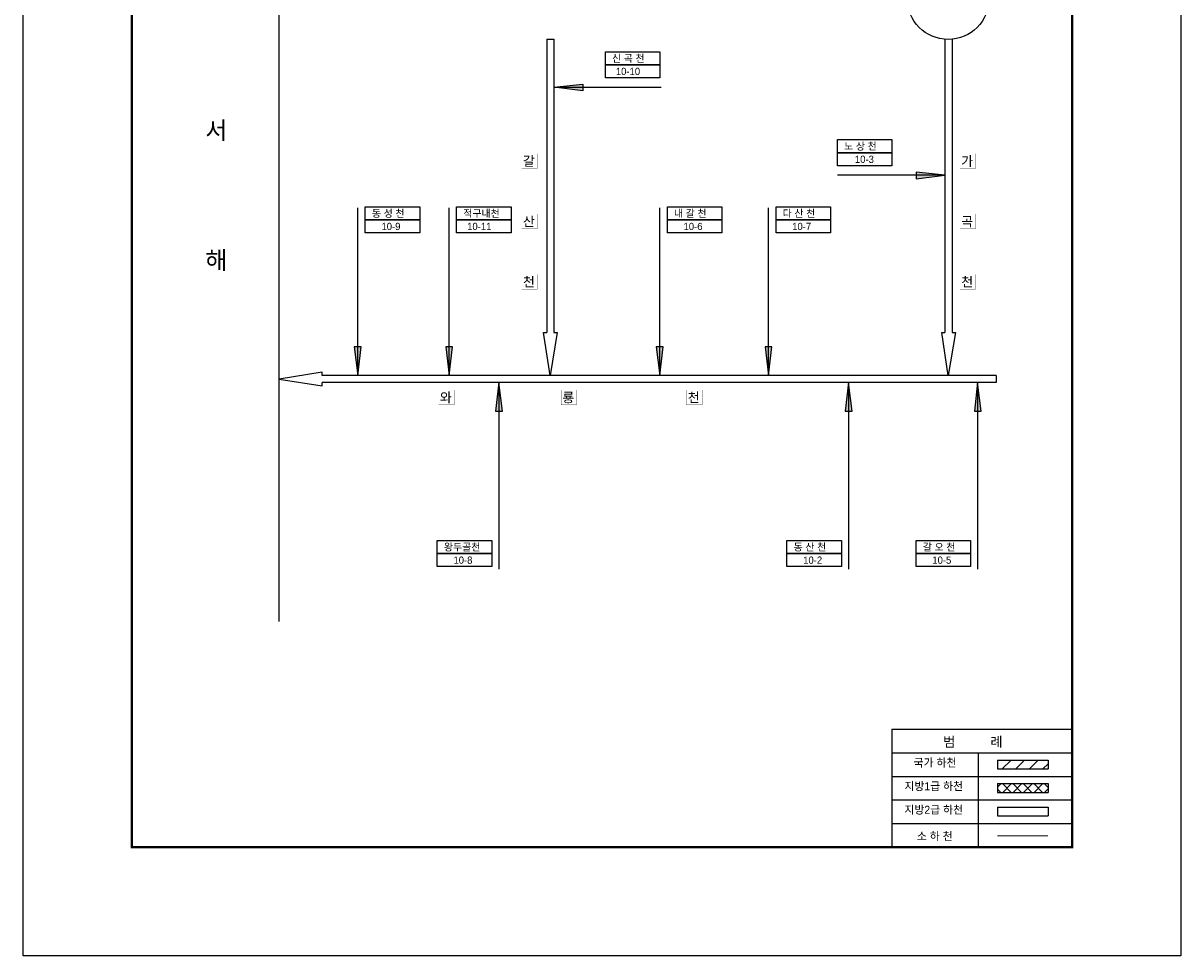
# Model space of a CAD drawing. Header units: millimetres. Extents: x 86260 to 374702, y -67927 to -24417.
# Tile 16 of 19: x 323484 to 348392, y -62317 to -42240. Entities that reach past the tile are written whole.
import ezdxf

# ---------------------------------------------------------------- set-up
doc = ezdxf.new("R2010")
doc.units = ezdxf.units.MM
doc.layers.get('DEFPOINTS').update_dxf_attribs({"color": 60})
for name, color, linetype in [('국가하천', 5, 'Continuous'), ('금회하천', 20, 'Continuous'), ('범례박스', 7, 'Continuous'), ('지방1급하천', 221, 'Continuous'), ('지방2급하천', 4, 'Continuous'), ('하천명', 7, 'Continuous'), ('행정구역명', 80, 'Continuous')]:
    doc.layers.add(name, color=color, linetype=linetype)
doc.styles.add('한글', font='Dotum.ttf')

msp = doc.modelspace()

# ---------------------------------------------------------------- hatches: boundary and pattern name
at = {"layer": '국가하천'}
h = msp.add_hatch(dxfattribs=at)
h.set_pattern_fill('ANSI31', color=256, scale=65, style=0)
h.set_pattern_definition([(45, (204576.05, -77435.22), (-145.92916, 145.92916), [])])
h.paths.add_polyline_path([(344445, -58102), (344445, -58291), (345535, -58291), (345535, -58102)])
at = {"layer": '금회하천'}
h = msp.add_hatch(color=256, dxfattribs=at)
h.paths.add_polyline_path([(335523, -43553), (335523, -43621), (334904, -43621)])
h.paths.add_polyline_path([(334904, -43621), (335523, -43621), (335523, -43697)])
h = msp.add_hatch(color=256, dxfattribs=at)
h.paths.add_polyline_path([(342696, -45445), (342696, -45513), (343314, -45513)])
h.paths.add_polyline_path([(343314, -45513), (342696, -45513), (342696, -45589)])
h = msp.add_hatch(color=256, dxfattribs=at)
h.paths.add_polyline_path([(330754, -49205), (330686, -49205), (330686, -49823)])
h.paths.add_polyline_path([(330686, -49823), (330686, -49205), (330609, -49205)])
h = msp.add_hatch(color=256, dxfattribs=at)
h.paths.add_polyline_path([(332719, -49205), (332651, -49205), (332651, -49823)])
h.paths.add_polyline_path([(332651, -49823), (332651, -49205), (332575, -49205)])
h = msp.add_hatch(color=256, dxfattribs=at)
h.paths.add_polyline_path([(337252, -49205), (337184, -49205), (337184, -49823)])
h.paths.add_polyline_path([(337184, -49823), (337184, -49205), (337107, -49205)])
h = msp.add_hatch(color=256, dxfattribs=at)
h.paths.add_polyline_path([(339591, -49205), (339523, -49205), (339523, -49823)])
h.paths.add_polyline_path([(339523, -49823), (339523, -49205), (339446, -49205)])
h = msp.add_hatch(color=256, dxfattribs=at)
h.paths.add_polyline_path([(333649, -50596), (333717, -50596), (333717, -49978)])
h.paths.add_polyline_path([(333717, -49978), (333717, -50596), (333794, -50596)])
h = msp.add_hatch(color=256, dxfattribs=at)
h.paths.add_polyline_path([(341173, -50596), (341241, -50596), (341241, -49978)])
h.paths.add_polyline_path([(341241, -49978), (341241, -50596), (341318, -50596)])
h = msp.add_hatch(color=256, dxfattribs=at)
h.paths.add_polyline_path([(343952, -50596), (344020, -50596), (344020, -49978)])
h.paths.add_polyline_path([(344020, -49978), (344020, -50596), (344096, -50596)])
at = {"layer": '지방1급하천'}
h = msp.add_hatch(dxfattribs=at)
h.set_pattern_fill('ANSI37', color=256, scale=50, style=0)
h.set_pattern_definition([(45, (237224.14, 0), (-112.2532, 112.2532), []), (135, (237224.14, 0), (-112.2532, -112.2532), [])])
h.paths.add_polyline_path([(344445, -58610), (344445, -58798), (345535, -58798), (345535, -58610)])

# ---------------------------------------------------------------- linework, layer by layer
for const_width in [50, 30]:
    msp.add_lwpolyline([(325825, -31333), (346051, -31333), (346051, -59976), (325825, -59976)], close=True, dxfattribs=dict(const_width=const_width))
for points in [[(336010, -42856), (337181, -42856), (337181, -43137), (336010, -43137)], [(336010, -43137), (337181, -43137), (337181, -43418), (336010, -43418)], [(341005, -44748), (342176, -44748), (342176, -45029), (341005, -45029)], [(341005, -45029), (342176, -45029), (342176, -45309), (341005, -45309)], [(330845, -46193), (332016, -46193), (332016, -46473), (330845, -46473)], [(332811, -46193), (333982, -46193), (333982, -46473), (332811, -46473)], [(337344, -46193), (338515, -46193), (338515, -46473), (337344, -46473)], [(339683, -46193), (340854, -46193), (340854, -46473), (339683, -46473)], [(330845, -46473), (332016, -46473), (332016, -46754), (330845, -46754)], [(332811, -46473), (333982, -46473), (333982, -46754), (332811, -46754)], [(337344, -46473), (338515, -46473), (338515, -46754), (337344, -46754)], [(339683, -46473), (340854, -46473), (340854, -46754), (339683, -46754)], [(332395, -53375), (333566, -53375), (333566, -53656), (332395, -53656)], [(339918, -53375), (341089, -53375), (341089, -53656), (339918, -53656)], [(342697, -53375), (343868, -53375), (343868, -53656), (342697, -53656)], [(332395, -53656), (333566, -53656), (333566, -53937), (332395, -53937)], [(339918, -53656), (341089, -53656), (341089, -53937), (339918, -53937)], [(342697, -53656), (343868, -53656), (343868, -53937), (342697, -53937)]]:
    msp.add_lwpolyline(points, close=True)
at = {"layer": 'DEFPOINTS', "color": 62}
msp.add_lwpolyline([(323484, -27781), (348392, -27781), (348392, -62317), (323484, -62317)], close=True, dxfattribs=at)
at = {"layer": '국가하천'}
msp.add_line((328992, -55123), (328992, -34517), dxfattribs=at)
for points in [[(344445, -58102), (345535, -58102)], [(344445, -58102), (344445, -58291)], [(345535, -58102), (345535, -58291)], [(344445, -58291), (345535, -58291)]]:
    msp.add_lwpolyline(points, dxfattribs=at)
msp.add_circle((343387, -41709), 881, dxfattribs=at)
at = {"layer": '금회하천'}
for points in [[(334904, -43621), (335523, -43553), (335523, -43697), (334904, -43621)], [(334904, -43621), (337213, -43621)], [(343314, -45513), (341005, -45513)], [(343314, -45513), (342696, -45445), (342696, -45589), (343314, -45513)], [(330686, -49823), (330686, -46213)], [(332651, -49823), (332651, -46213)], [(337184, -49823), (337184, -46213)], [(339523, -49823), (339523, -46213)], [(330686, -49823), (330754, -49205), (330609, -49205), (330686, -49823)], [(332651, -49823), (332719, -49205), (332575, -49205), (332651, -49823)], [(337184, -49823), (337252, -49205), (337107, -49205), (337184, -49823)], [(339523, -49823), (339591, -49205), (339446, -49205), (339523, -49823)], [(333717, -49978), (333649, -50596), (333794, -50596), (333717, -49978)], [(333717, -49978), (333717, -53990)], [(341241, -49978), (341173, -50596), (341318, -50596), (341241, -49978)], [(341241, -49978), (341241, -53990)], [(344020, -49978), (343952, -50596), (344096, -50596), (344020, -49978)], [(344020, -49978), (344020, -53990)]]:
    msp.add_lwpolyline(points, dxfattribs=at)
at = {"layer": '금회하천', "linetype": 'Continuous', "const_width": 20.8, "flags": 128}
msp.add_lwpolyline([(344447, -59736), (345532, -59736)], dxfattribs=at)
at = {"layer": '범례박스'}
for p, q in [((342177, -57439), (346051, -57439)), ((342177, -57439), (342177, -59976)), ((342177, -57947), (346051, -57947)), ((344034, -57947), (344034, -59976)), ((342177, -58454), (346051, -58454)), ((342177, -58961), (346051, -58961)), ((342177, -59469), (346051, -59469)), ((342177, -59976), (346051, -59976)), ((342177, -59976), (346051, -59976)), ((342177, -59976), (346051, -59976)), ((342177, -59976), (346051, -59976)), ((342177, -59976), (346051, -59976)), ((342177, -59976), (346051, -59976)), ((342177, -59976), (346051, -59976)), ((342177, -59976), (346051, -59976))]:
    msp.add_line(p, q, dxfattribs=at)
for points, const_width in [([(346051, -57244), (346051, -59976)], 16), ([(342177, -57439), (346051, -57439)], 20.8), ([(342177, -57439), (342177, -59976)], 20.8), ([(342177, -59976), (346051, -59976)], 20.8)]:
    msp.add_lwpolyline(points, dxfattribs=dict(at, const_width=const_width))
at = {"layer": '지방1급하천'}
for points in [[(344445, -58610), (345535, -58610)], [(344445, -58610), (344445, -58798)], [(345535, -58610), (345535, -58798)], [(344445, -58798), (345535, -58798)]]:
    msp.add_lwpolyline(points, dxfattribs=at)
at = {"layer": '지방2급하천'}
for p, q in [((334749, -42586), (334904, -42586)), ((344418, -49823), (344418, -49978))]:
    msp.add_line(p, q, dxfattribs=at)
for points in [[(334749, -42586), (334749, -48900)], [(334904, -42586), (334904, -48900)], [(343314, -42586), (343314, -48900)], [(343469, -42586), (343469, -48900)], [(334823, -49823), (334683, -48900), (334749, -48900)], [(334904, -48900), (334976, -48900), (334823, -49823)], [(343387, -49823), (343247, -48900), (343314, -48900)], [(343469, -48900), (343541, -48900), (343387, -49823)], [(329915, -49823), (329915, -49751), (328992, -49904)], [(328992, -49904), (329915, -50044), (329915, -49978)], [(344418, -49823), (329915, -49823)], [(344418, -49978), (329915, -49978)], [(344445, -59117), (345535, -59117)], [(344445, -59117), (344445, -59306)], [(345535, -59117), (345535, -59306)], [(344445, -59306), (345535, -59306)]]:
    msp.add_lwpolyline(points, dxfattribs=at)
at = {"layer": '하천명', "const_width": 5.27}
for points in [[(334210, -45049), (334543, -45049), (334543, -45369), (334210, -45369)], [(343640, -45049), (343974, -45049), (343974, -45369), (343640, -45369)], [(334210, -46349), (334543, -46349), (334543, -46668), (334210, -46668)], [(343640, -46349), (343974, -46349), (343974, -46668), (343640, -46668)], [(334210, -47648), (334543, -47648), (334543, -47967), (334210, -47967)], [(343640, -47648), (343974, -47648), (343974, -47967), (343640, -47967)], [(332424, -50136), (332758, -50136), (332758, -50456), (332424, -50456)], [(335057, -50136), (335390, -50136), (335390, -50456), (335057, -50456)], [(337758, -50136), (338092, -50136), (338092, -50456), (337758, -50456)]]:
    msp.add_lwpolyline(points, close=True, dxfattribs=at)

# ---------------------------------------------------------------- texts
at = {"layer": '하천명', "style": '한글'}
for s, height, p in [('신 곡 천', 156, (336153, -43076, 312)), ('10-10', 156, (336236, -43357, 312)), ('서', 380, (327402, -44739, 760)), ('노 상 천', 156, (341148, -44968, 312)), ('갈', 205, (334236, -45313, 410)), ('가', 205, (343666, -45313, 410)), ('10-3', 156, (341379, -45249, 312)), ('동 성 천', 156, (330988, -46413, 312)), ('적구내천', 156, (332954, -46413, 312)), ('내 갈 천', 156, (337486, -46413, 312)), ('다 산 천', 156, (339825, -46413, 312)), ('10-9', 156, (331193, -46694, 312)), ('10-11', 156, (333037, -46694, 312)), ('산', 205, (334236, -46612, 410)), ('10-6', 156, (337692, -46694, 312)), ('10-7', 156, (340030, -46694, 312)), ('곡', 205, (343666, -46612, 410)), ('해', 380, (327402, -47534, 760)), ('천', 205, (334236, -47911, 410)), ('천', 205, (343666, -47911, 410)), ('와', 205, (332450, -50400, 410)), ('룡', 205, (335083, -50400, 410)), ('천', 205, (337784, -50400, 410)), ('왕두골천', 156, (332537, -53596, 312)), ('동 산 천', 156, (340061, -53596, 312)), ('갈 오 천', 156, (342840, -53596, 312)), ('10-8', 156, (332742, -53877, 312)), ('10-2', 156, (340266, -53877, 312)), ('10-5', 156, (343045, -53877, 312))]:
    msp.add_text(s, height=height, dxfattribs=at).set_placement(p)
at = {"layer": '행정구역명', "color": 0, "linetype": 'Continuous', "style": '한글'}
for s, height, p in [('범          례', 208, (343278, -57814)), ('국가 하천', 171.6, (342641, -58244)), ('지방1급 하천', 171.6, (342443, -58751)), ('지방2급 하천', 171.6, (342443, -59258)), ('소 하 천', 171.6, (342711, -59826))]:
    msp.add_text(s, height=height, dxfattribs=at).set_placement(p)

doc.saveas('drawing.dxf')
